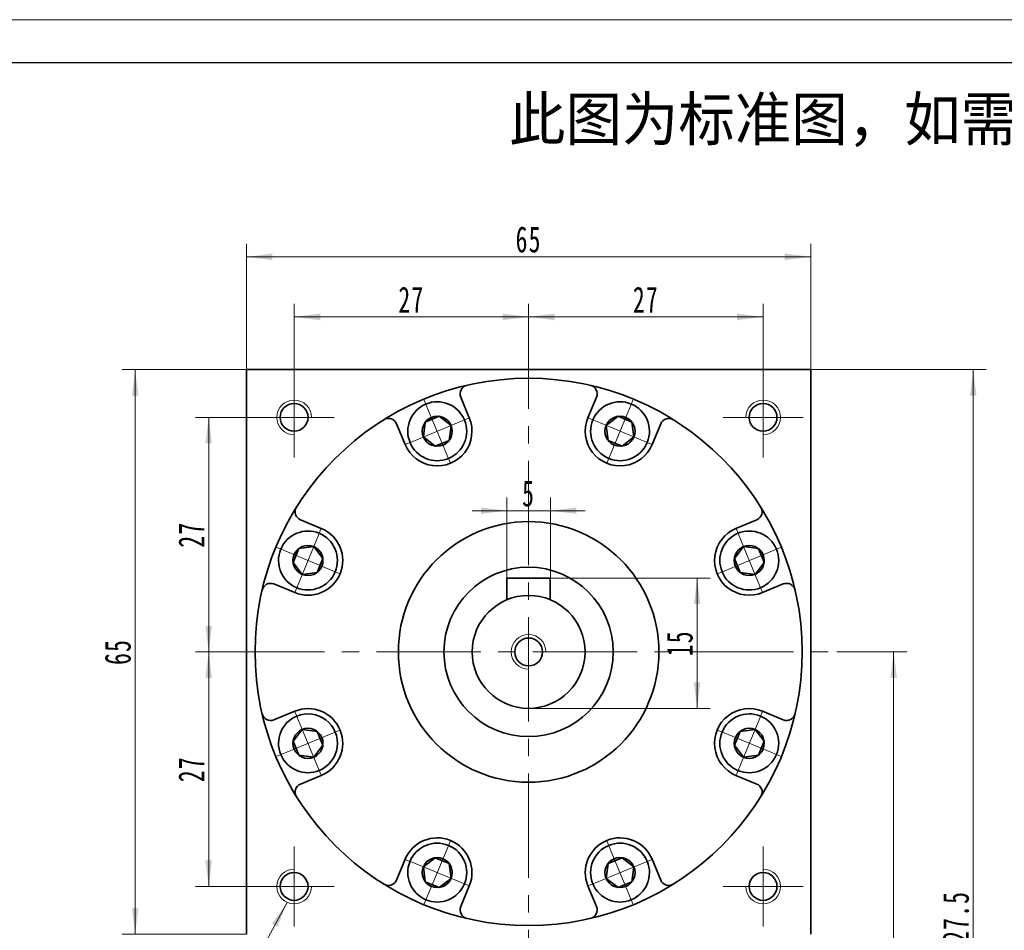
# Model space of a CAD drawing. Header units: millimetres. Extents: x 7 to 424, y 23 to 317.
# Tile 5 of 6: x 217 to 330, y 212 to 317. Entities that reach past the tile are written whole.
import ezdxf

# ---------------------------------------------------------------- set-up
doc = ezdxf.new("R2010")
doc.units = ezdxf.units.MM
doc.set_wipeout_variables(frame=1)
doc.linetypes.add('点画线', pattern=[18, 12, -2, 2, -2])
doc.layers.get('0').update_dxf_attribs({"lineweight": 35})
doc.layers.add('6文字层', color=3, linetype='Continuous')
for name, color, linetype, lineweight in [('中心线层', 1, '点画线', 18), ('图框_外框线', 7, 'Continuous', 18), ('尺寸线层', 3, 'Continuous', 18), ('粗实线层', 7, 'Continuous', 35)]:
    doc.layers.add(name, color=color, linetype=linetype, lineweight=lineweight)
doc.styles.add('标准', font='txt', dxfattribs={"width": 0.667})
doc.dimstyles.new('a4-1-1', dxfattribs={"dimtxt": 3, "dimasz": 3, "dimexe": 1.5, "dimexo": 0, "dimgap": 0.5, "dimtad": 1, "dimdec": 3, "dimdsep": 46, "dimtxsty": '标准', "dimblk": '_CAXARROW', "dimcen": 0, "dimdle": 4, "dimazin": 2, "dimtfac": 0.707107, "dimtdec": 3, "dimtix": 1, "dimtmove": 2, "dimatfit": 3, "dimfxl": 0, "dimfrac": 2, "dimtolj": 1, "dimtzin": 0, "dimarcsym": 0})

# ---------------------------------------------------------------- blocks, each defined once
blk = doc.blocks.new('*X27')
at = {"layer": '尺寸线层', "linetype": 'Continuous'}
for points in [[(248.36, 282.49), (251.36, 282.86), (251.36, 282.11)], [(275.36, 282.49), (272.36, 282.86), (272.36, 282.11)]]:
    blk.add_hatch(color=0, dxfattribs=at).paths.add_polyline_path(points, flags=0)
at = {"layer": '尺寸线层', "color": 0, "linetype": 'Continuous'}
for p, q in [((248.36, 275.52), (248.36, 283.99)), ((275.36, 279.19), (275.36, 283.99)), ((248.36, 282.49), (275.36, 282.49))]:
    blk.add_line(p, q, dxfattribs=at)
at = {"layer": '尺寸线层', "color": 0, "insert": (261.86, 284.47), "char_height": 3, "width": 6, "attachment_point": 5, "line_spacing_factor": 1.15057, "style": '标准'}
blk.add_mtext('\\T1.1;27', dxfattribs=at)
blk = doc.blocks.new('_CAXARROW')
blk.add_hatch(color=0).paths.add_polyline_path([(0, 0), (-1, 0.125), (-1, -0.125)], flags=0)
blk = doc.blocks.new('*X28')
at = {"layer": '尺寸线层', "linetype": 'Continuous'}
for points in [[(275.36, 282.49), (278.36, 282.86), (278.36, 282.11)], [(302.36, 282.49), (299.36, 282.86), (299.36, 282.11)]]:
    blk.add_hatch(color=0, dxfattribs=at).paths.add_polyline_path(points, flags=0)
at = {"layer": '尺寸线层', "color": 0, "linetype": 'Continuous'}
for p, q in [((275.36, 279.19), (275.36, 283.99)), ((302.36, 275.52), (302.36, 283.99)), ((275.36, 282.49), (302.36, 282.49))]:
    blk.add_line(p, q, dxfattribs=at)
at = {"layer": '尺寸线层', "color": 0, "insert": (288.86, 284.47), "char_height": 3, "width": 6, "attachment_point": 5, "line_spacing_factor": 1.15057, "style": '标准'}
blk.add_mtext('\\T1.1;27', dxfattribs=at)
blk = doc.blocks.new('*X29')
at = {"layer": '尺寸线层', "linetype": 'Continuous'}
for points in [[(238.52, 270.92), (238.89, 267.92), (238.14, 267.92)], [(238.52, 243.92), (238.89, 246.92), (238.14, 246.92)]]:
    blk.add_hatch(color=0, dxfattribs=at).paths.add_polyline_path(points, flags=0)
at = {"layer": '尺寸线层', "color": 0, "linetype": 'Continuous'}
for p, q in [((243.76, 270.92), (237.02, 270.92)), ((238.52, 270.92), (238.52, 243.92)), ((239.86, 243.92), (237.02, 243.92))]:
    blk.add_line(p, q, dxfattribs=at)
at = {"layer": '尺寸线层', "color": 0, "insert": (236.53, 257.42), "char_height": 3, "width": 6, "attachment_point": 5, "rotation": 90, "line_spacing_factor": 1.15057, "style": '标准'}
blk.add_mtext('\\T1.1;27', dxfattribs=at)
blk = doc.blocks.new('*X30')
at = {"layer": '尺寸线层', "linetype": 'Continuous'}
for points in [[(238.52, 243.92), (238.89, 240.92), (238.14, 240.92)], [(238.52, 216.92), (238.89, 219.92), (238.14, 219.92)]]:
    blk.add_hatch(color=0, dxfattribs=at).paths.add_polyline_path(points, flags=0)
at = {"layer": '尺寸线层', "color": 0, "linetype": 'Continuous'}
for p, q in [((239.86, 243.92), (237.02, 243.92)), ((238.52, 243.92), (238.52, 216.92)), ((243.76, 216.92), (237.02, 216.92))]:
    blk.add_line(p, q, dxfattribs=at)
at = {"layer": '尺寸线层', "color": 0, "insert": (236.53, 230.42), "char_height": 3, "width": 6, "attachment_point": 5, "rotation": 90, "line_spacing_factor": 1.15057, "style": '标准'}
blk.add_mtext('\\T1.1;27', dxfattribs=at)
blk = doc.blocks.new('*X31')
at = {"layer": '尺寸线层', "linetype": 'Continuous'}
for points in [[(230.05, 276.42), (229.68, 273.42), (230.43, 273.42)], [(230.05, 211.42), (229.68, 214.42), (230.43, 214.42)]]:
    blk.add_hatch(color=0, dxfattribs=at).paths.add_polyline_path(points, flags=0)
at = {"layer": '尺寸线层', "color": 0, "linetype": 'Continuous'}
for p, q in [((242.86, 276.42), (228.55, 276.42)), ((230.05, 211.42), (230.05, 276.42)), ((242.86, 211.42), (228.55, 211.42))]:
    blk.add_line(p, q, dxfattribs=at)
at = {"layer": '尺寸线层', "color": 0, "insert": (228.07, 243.92), "char_height": 3, "width": 6, "attachment_point": 5, "rotation": 90, "line_spacing_factor": 1.15057, "style": '标准'}
blk.add_mtext('\\T1.1;65', dxfattribs=at)
blk = doc.blocks.new('*X32')
at = {"layer": '尺寸线层', "linetype": 'Continuous'}
for points in [[(242.86, 289.4), (245.86, 289.78), (245.86, 289.03)], [(307.86, 289.4), (304.86, 289.78), (304.86, 289.03)]]:
    blk.add_hatch(color=0, dxfattribs=at).paths.add_polyline_path(points, flags=0)
at = {"layer": '尺寸线层', "color": 0, "linetype": 'Continuous'}
for p, q in [((242.86, 276.42), (242.86, 290.9)), ((307.86, 276.42), (307.86, 290.9)), ((242.86, 289.4), (307.86, 289.4))]:
    blk.add_line(p, q, dxfattribs=at)
at = {"layer": '尺寸线层', "color": 0, "insert": (275.36, 291.39), "char_height": 3, "width": 6, "attachment_point": 5, "line_spacing_factor": 1.15057, "style": '标准'}
blk.add_mtext('\\T1.1;65', dxfattribs=at)
blk = doc.blocks.new('*X33')
at = {"layer": '尺寸线层', "linetype": 'Continuous'}
for points in [[(317.39, 243.92), (317.77, 240.92), (317.02, 240.92)], [(317.39, 148.92), (317.77, 151.92), (317.02, 151.92)]]:
    blk.add_hatch(color=0, dxfattribs=at).paths.add_polyline_path(points, flags=0)
at = {"layer": '尺寸线层', "color": 0, "linetype": 'Continuous'}
for p, q in [((310.86, 243.92), (318.89, 243.92)), ((317.39, 243.92), (317.39, 148.92)), ((280.86, 148.92), (318.89, 148.92))]:
    blk.add_line(p, q, dxfattribs=at)
at = {"layer": '尺寸线层', "color": 0, "insert": (315.41, 196.42), "char_height": 3, "width": 6, "attachment_point": 5, "rotation": 90, "line_spacing_factor": 1.15057, "style": '标准'}
blk.add_mtext('\\T1.1;95', dxfattribs=at)
blk = doc.blocks.new('*X34')
at = {"layer": '尺寸线层', "linetype": 'Continuous'}
for points in [[(326.56, 276.42), (326.93, 273.42), (326.18, 273.42)], [(326.56, 148.92), (326.93, 151.92), (326.18, 151.92)]]:
    blk.add_hatch(color=0, dxfattribs=at).paths.add_polyline_path(points, flags=0)
at = {"layer": '尺寸线层', "color": 0, "linetype": 'Continuous'}
for p, q in [((307.86, 276.42), (328.06, 276.42)), ((326.56, 276.42), (326.56, 148.92)), ((280.86, 148.92), (328.06, 148.92))]:
    blk.add_line(p, q, dxfattribs=at)
at = {"layer": '尺寸线层', "color": 0, "insert": (324.57, 212.67), "char_height": 3, "width": 13.8707, "attachment_point": 5, "rotation": 90, "line_spacing_factor": 1.15057, "style": '标准'}
blk.add_mtext('\\T1.1;127.5', dxfattribs=at)
blk = doc.blocks.new('*X35')
at = {"layer": '尺寸线层', "linetype": 'Continuous'}
blk.add_hatch(color=0, dxfattribs=at).paths.add_polyline_path([(13.51, 19.45), (12.42, 16.63), (11.76, 16.99)], flags=0)
at = {"layer": '尺寸线层', "color": 0, "linetype": 'Continuous'}
blk.add_line((13.51, 19.45), (3, 0), dxfattribs=at)
at = {"layer": '尺寸线层', "color": 0}
for p, q in [((0, 6.73), (-10.53, 6.73)), ((0, 0), (0, 6.73)), ((0, 0), (-10.53, 0)), ((3, 0), (0, 0))]:
    blk.add_line(p, q, dxfattribs=at)
at = {"layer": '尺寸线层', "color": 0, "insert": (-1.5, 0.6), "char_height": 3, "width": 17.068, "attachment_point": 9, "line_spacing_factor": 1.15057, "style": '标准'}
blk.add_mtext('\\T1.1;4-M4x8\\P6个面', dxfattribs=at)
blk = doc.blocks.new('*X36')
at = {"layer": '尺寸线层', "linetype": 'Continuous'}
for points in [[(294.76, 252.42), (295.14, 249.42), (294.39, 249.42)], [(294.76, 237.42), (295.14, 240.42), (294.39, 240.42)]]:
    blk.add_hatch(color=0, dxfattribs=at).paths.add_polyline_path(points, flags=0)
at = {"layer": '尺寸线层', "color": 0, "linetype": 'Continuous'}
for p, q in [((277.86, 252.42), (296.26, 252.42)), ((294.76, 252.42), (294.76, 237.42)), ((275.36, 237.42), (296.26, 237.42))]:
    blk.add_line(p, q, dxfattribs=at)
at = {"layer": '尺寸线层', "color": 0, "insert": (292.77, 244.92), "char_height": 3, "width": 6, "attachment_point": 5, "rotation": 90, "line_spacing_factor": 1.15057, "style": '标准'}
blk.add_mtext('\\T1.1;15', dxfattribs=at)
blk = doc.blocks.new('*X37')
at = {"layer": '尺寸线层', "linetype": 'Continuous'}
for points in [[(272.86, 260.18), (269.86, 259.81), (269.86, 260.56)], [(277.86, 260.18), (280.86, 259.81), (280.86, 260.56)]]:
    blk.add_hatch(color=0, dxfattribs=at).paths.add_polyline_path(points, flags=0)
at = {"layer": '尺寸线层', "color": 0, "linetype": 'Continuous'}
for p, q in [((272.86, 252.42), (272.86, 261.68)), ((277.86, 252.42), (277.86, 261.68)), ((281.86, 260.18), (268.86, 260.18))]:
    blk.add_line(p, q, dxfattribs=at)
at = {"layer": '尺寸线层', "color": 0, "insert": (275.36, 262.15), "char_height": 3, "width": 6, "attachment_point": 5, "line_spacing_factor": 1.15057, "style": '标准'}
blk.add_mtext('\\T1.1;5', dxfattribs=at)
blk = doc.blocks.new('*X38')
at = {"layer": '中心线层', "linetype": '点画线', "lineweight": 18}
for p, q in [((0, -3.89), (0, 3.89)), ((-3.89, 0), (3.89, 0))]:
    blk.add_line(p, q, dxfattribs=at)
at = {"layer": '粗实线层'}
for p, q in [((-1.73, 0), (-0.87, 1.5)), ((-0.87, 1.5), (0.87, 1.5)), ((1.73, 0), (0.87, 1.5)), ((1.73, 0), (0.87, 1.5)), ((-1.73, 0), (-0.87, -1.5)), ((1.73, 0), (0.87, -1.5)), ((-0.87, -1.5), (0.87, -1.5))]:
    blk.add_line(p, q, dxfattribs=at)
blk.add_circle((0, 0), 1.73, dxfattribs=at)
for start, end in [(0, 180), (180, 360)]:
    blk.add_arc((0, 0), 3.39, start, end, dxfattribs=at)
blk = doc.blocks.new('提示字样')
at = {"layer": '6文字层', "insert": (1.21, 11.52), "char_height": 10, "width": 317.6795, "attachment_point": 1}
blk.add_mtext('{\\C1;此图为标准图，如需改动尺寸请联系销售经理。}', dxfattribs=at)

msp = doc.modelspace()

# ---------------------------------------------------------------- linework, layer by layer
at = {"layer": '中心线层'}
for p, q in [((275.359, 145.9217), (275.359, 279.194)), ((248.359, 266.3217), (248.359, 275.5217)), ((302.359, 275.5217), (302.359, 266.3217)), ((243.759, 270.9217), (252.959, 270.9217)), ((297.759, 270.9217), (306.959, 270.9217)), ((239.859, 243.9217), (310.859, 243.9217)), ((248.359, 212.3217), (248.359, 221.5217)), ((302.359, 221.5217), (302.359, 212.3217)), ((252.959, 216.9217), (243.759, 216.9217)), ((306.959, 216.9217), (297.759, 216.9217))]:
    msp.add_line(p, q, dxfattribs=at)
at = {"layer": '粗实线层'}
for p, q in [((242.859, 276.4217), (307.859, 276.4217)), ((242.859, 211.4217), (242.859, 276.4217)), ((307.859, 211.4217), (307.859, 276.4217)), ((268.5307, 270.8592), (267.5406, 273.2496)), ((282.1873, 270.8592), (283.1774, 273.2496)), ((261.1397, 267.7977), (260.1495, 270.1881)), ((289.5783, 267.7977), (290.5684, 270.1881)), ((251.483, 258.1411), (249.0926, 259.1312)), ((299.2349, 258.1411), (301.6254, 259.1312)), ((248.4216, 250.75), (246.0311, 251.7402)), ((277.859, 252.4217), (272.859, 252.4217)), ((272.859, 252.4217), (272.859, 249.9217)), ((277.859, 252.4217), (277.859, 249.9217)), ((302.2964, 250.75), (304.6868, 251.7402)), ((248.4216, 237.0935), (246.0311, 236.1033)), ((302.2964, 237.0935), (304.6868, 236.1033)), ((251.483, 229.7024), (249.0926, 228.7123)), ((299.2349, 229.7024), (301.6254, 228.7123)), ((261.1397, 220.0458), (260.1495, 217.6554)), ((289.5783, 220.0458), (290.5684, 217.6554)), ((268.5307, 216.9843), (267.5406, 214.5939)), ((282.1873, 216.9843), (283.1774, 214.5939))]:
    msp.add_line(p, q, dxfattribs=at)
for centre, radius in [((275.359, 243.9217), 31.5), ((248.359, 270.9217), 1.6), ((302.359, 270.9217), 1.6), ((275.359, 243.9217), 15), ((275.359, 243.9217), 9.75), ((275.359, 243.9217), 6.5), ((275.359, 243.9217), 1.6), ((248.359, 216.9217), 1.6), ((302.359, 216.9217), 1.6)]:
    msp.add_circle(centre, radius, dxfattribs=at)
for centre, radius, start, end in [((268.4644, 273.6323), 1, 103.064537, 202.500054), ((282.2535, 273.6323), 1, 337.499946, 76.935463), ((259.2257, 269.8054), 1, 22.499946, 121.935463), ((264.8352, 269.3284), 4, 202.5, 22.5), ((285.8828, 269.3284), 4, 157.5, 337.5), ((291.4923, 269.8054), 1, 58.064537, 157.500054), ((249.4753, 260.0551), 1, 148.064537, 247.500054), ((301.2427, 260.0551), 1, 292.499946, 31.935463), ((249.9523, 254.4455), 4, 247.5, 67.5), ((300.7657, 254.4455), 4, 112.5, 292.5), ((245.6485, 250.8163), 1, 67.499946, 166.935463), ((305.0695, 250.8163), 1, 13.064537, 112.500054), ((249.9523, 233.3979), 4, 292.5, 112.5), ((300.7657, 233.3979), 4, 67.5, 247.5), ((245.6485, 237.0272), 1, 193.064537, 292.500054), ((305.0695, 237.0272), 1, 247.499946, 346.935463), ((249.4753, 227.7884), 1, 112.499946, 211.935463), ((301.2427, 227.7884), 1, 328.064537, 67.500054), ((264.8352, 218.5151), 4, 337.5, 157.5), ((285.8828, 218.5151), 4, 22.5, 202.5), ((259.2257, 218.038), 1, 238.064537, 337.500054), ((291.4923, 218.038), 1, 202.499946, 301.935463), ((268.4644, 214.2112), 1, 157.499946, 256.935463), ((282.2535, 214.2112), 1, 283.064537, 22.500054)]:
    msp.add_arc(centre, radius, start, end, dxfattribs=at)
at = {"layer": '粗实线层', "lineweight": 18}
for centre, start, end in [((248.359, 270.9217), 0, 270), ((302.359, 270.9217), 270, 180), ((275.359, 243.9217), 0, 270), ((248.359, 216.9217), 90, 360), ((302.359, 216.9217), 180, 90)]:
    msp.add_arc(centre, 2, start, end, dxfattribs=at)

# ---------------------------------------------------------------- block references
at = {"layer": '尺寸线层'}
msp.add_blockref('*X35', (234.0367, 195.6404), dxfattribs=at)
at = {"layer": '粗实线层', "xscale": 0.5, "yscale": 0.5, "zscale": 0.5}
msp.add_blockref('提示字样', (272.4942, 302.01), dxfattribs=at)

# ---------------------------------------------------------------- dimensions: what is measured, and where the dimension line sits
at = {"layer": '尺寸线层'}
for base, p1, p2, picture, middle in [((307.859, 289.4038), (242.859, 276.4217), (307.859, 276.4217), '*X32', (275.359, 291.3871)), ((275.359, 282.486), (248.359, 275.5217), (275.359, 279.194), '*X27', (261.859, 284.4692)), ((302.359, 282.486), (275.359, 279.194), (302.359, 275.5217), '*X28', (288.859, 284.4692)), ((272.859, 260.1824), (277.859, 252.4217), (272.859, 252.4217), '*X37', (275.359, 262.1488))]:
    dim = msp.add_linear_dim(base=base, p1=p1, p2=p2, dimstyle='a4-1-1', override={"dimsah": 1, "dimtfill": 1, "dimtzin": 0}, dxfattribs=at)
    dim.commit()
    dim.dimension.update_dxf_attribs({"geometry": picture, "text_midpoint": middle})
for base, p1, p2, angle, picture, middle in [((230.0515, 276.4217), (242.859, 211.4217), (242.859, 276.4217), 90, '*X31', (228.0683, 243.9217)), ((326.5568, 148.9217), (307.859, 276.4217), (280.859, 148.9217), 270, '*X34', (324.5652, 212.6717)), ((238.5159, 243.9217), (243.759, 270.9217), (239.859, 243.9217), 270, '*X29', (236.5326, 257.4217)), ((294.7636, 237.4217), (277.859, 252.4217), (275.359, 237.4217), 270, '*X36', (292.772, 244.9217)), ((238.5159, 216.9217), (239.859, 243.9217), (243.759, 216.9217), 270, '*X30', (236.5326, 230.4217)), ((317.3919, 148.9217), (310.859, 243.9217), (280.859, 148.9217), 270, '*X33', (315.4086, 196.4217))]:
    dim = msp.add_linear_dim(base=base, p1=p1, p2=p2, angle=angle, dimstyle='a4-1-1', override={"dimsah": 1, "dimtfill": 1, "dimtzin": 0}, dxfattribs=at)
    dim.commit()
    dim.dimension.update_dxf_attribs({"geometry": picture, "text_midpoint": middle})

# ---------------------------------------------------------------- next in the draw order: wipeouts: each hides what was drawn before it
for points in [[(267.9671, 270.6257), (267.959, 270.6451), (267.9508, 270.6645), (267.9424, 270.6838), (267.934, 270.7031), (267.9254, 270.7223), (267.9166, 270.7415), (267.9078, 270.7606), (267.8989, 270.7796), (267.8898, 270.7986), (267.8806, 270.8176), (267.8713, 270.8365), (267.8619, 270.8553), (267.8523, 270.8741), (267.8427, 270.8928), (267.8329, 270.9114), (267.823, 270.93), (267.813, 270.9485), (267.8029, 270.967), (267.7927, 270.9854), (267.7823, 271.0037), (267.7719, 271.022), (267.7613, 271.0402), (267.7506, 271.0583), (267.7398, 271.0764), (267.7289, 271.0944), (267.7179, 271.1123), (267.7067, 271.1302), (267.6955, 271.148), (267.6841, 271.1657), (267.6727, 271.1834), (267.6727, 271.1834), (267.5841, 271.3123), (267.4896, 271.437), (267.3895, 271.5572), (267.284, 271.6727), (267.1732, 271.7832), (267.0575, 271.8884), (266.937, 271.9882), (266.8121, 272.0823), (266.6829, 272.1706), (266.5498, 272.2528), (266.4131, 272.3288), (266.273, 272.3984), (266.1298, 272.4615), (265.9839, 272.5179), (265.8356, 272.5675), (265.6851, 272.6102), (265.5328, 272.6459), (265.379, 272.6745), (265.224, 272.6961), (265.0682, 272.7104), (264.912, 272.7176), (264.7555, 272.7175), (264.5993, 272.7102), (264.4435, 272.6957), (264.2886, 272.6741), (264.1348, 272.6453), (263.9825, 272.6094), (263.8321, 272.5666), (263.6838, 272.5169), (263.5379, 272.4604), (263.5379, 272.4604), (263.3948, 272.3972), (263.2547, 272.3275), (263.1181, 272.2514), (262.9851, 272.169), (262.856, 272.0807), (262.7311, 271.9864), (262.6107, 271.8865), (262.4951, 271.7812), (262.3844, 271.6706), (262.279, 271.5551), (262.179, 271.4348), (262.0846, 271.31), (261.9961, 271.181), (261.9137, 271.048), (261.8375, 270.9114), (261.7676, 270.7714), (261.7043, 270.6284), (261.6477, 270.4826), (261.5979, 270.3343), (261.5549, 270.1839), (261.5189, 270.0316), (261.49, 269.8779), (261.4682, 269.723), (261.4536, 269.5672), (261.4462, 269.411), (261.446, 269.2545), (261.453, 269.0982), (261.4672, 268.9425), (261.4886, 268.7875), (261.5171, 268.6337), (261.5171, 268.6337), (261.5215, 268.6131), (261.526, 268.5925), (261.5307, 268.572), (261.5354, 268.5515), (261.5403, 268.531), (261.5453, 268.5106), (261.5505, 268.4901), (261.5557, 268.4698), (261.5611, 268.4494), (261.5667, 268.4291), (261.5723, 268.4088), (261.5781, 268.3886), (261.584, 268.3684), (261.59, 268.3482), (261.5962, 268.3281), (261.6024, 268.308), (261.6088, 268.2879), (261.6153, 268.2679), (261.622, 268.2479), (261.6288, 268.228), (261.6357, 268.2081), (261.6427, 268.1883), (261.6498, 268.1685), (261.6571, 268.1487), (261.6645, 268.129), (261.672, 268.1093), (261.6796, 268.0897), (261.6874, 268.0701), (261.6952, 268.0506), (261.7032, 268.0311), (261.7032, 268.0311), (261.7754, 267.869), (261.856, 267.7109), (261.9447, 267.5572), (262.0414, 267.4083), (262.1457, 267.2647), (262.2574, 267.1268), (262.3762, 266.9949), (262.5017, 266.8694), (262.6336, 266.7506), (262.7715, 266.639), (262.9151, 266.5346), (263.0639, 266.438), (263.2176, 266.3492), (263.3758, 266.2687), (263.5379, 266.1965), (263.7036, 266.1329), (263.8724, 266.078), (264.0438, 266.0321), (264.2174, 265.9952), (264.3927, 265.9674), (264.5692, 265.9489), (264.7465, 265.9396), (264.9239, 265.9396), (265.1012, 265.9489), (265.2777, 265.9674), (265.453, 265.9952), (265.6266, 266.0321), (265.798, 266.078), (265.9668, 266.1329), (266.1325, 266.1965), (266.1325, 266.1965), (266.2946, 266.2687), (266.4528, 266.3492), (266.6065, 266.438), (266.7553, 266.5346), (266.8989, 266.639), (267.0368, 266.7506), (267.1687, 266.8694), (267.2942, 266.9949), (267.413, 267.1268), (267.5247, 267.2647), (267.629, 267.4083), (267.7256, 267.5572), (267.8144, 267.7109), (267.895, 267.869), (267.9671, 268.0311), (268.0307, 268.1968), (268.0856, 268.3656), (268.1315, 268.537), (268.1684, 268.7106), (268.1962, 268.8859), (268.2147, 269.0624), (268.224, 269.2397), (268.224, 269.4172), (268.2147, 269.5944), (268.1962, 269.7709), (268.1684, 269.9462), (268.1315, 270.1198), (268.0856, 270.2912), (268.0307, 270.46)], [(289.0147, 268.0311), (289.0227, 268.0506), (289.0306, 268.0701), (289.0384, 268.0897), (289.046, 268.1093), (289.0535, 268.129), (289.0609, 268.1487), (289.0681, 268.1685), (289.0753, 268.1883), (289.0823, 268.2081), (289.0892, 268.228), (289.096, 268.2479), (289.1026, 268.2679), (289.1091, 268.2879), (289.1155, 268.308), (289.1218, 268.3281), (289.128, 268.3482), (289.134, 268.3684), (289.1399, 268.3886), (289.1457, 268.4088), (289.1513, 268.4291), (289.1568, 268.4494), (289.1622, 268.4698), (289.1675, 268.4901), (289.1726, 268.5106), (289.1777, 268.531), (289.1825, 268.5515), (289.1873, 268.572), (289.1919, 268.5925), (289.1964, 268.6131), (289.2008, 268.6337), (289.2008, 268.6337), (289.2293, 268.7875), (289.2507, 268.9425), (289.265, 269.0982), (289.272, 269.2545), (289.2718, 269.411), (289.2644, 269.5672), (289.2497, 269.723), (289.228, 269.8779), (289.199, 270.0316), (289.1631, 270.1839), (289.1201, 270.3343), (289.0703, 270.4826), (289.0136, 270.6284), (288.9503, 270.7714), (288.8805, 270.9114), (288.8043, 271.048), (288.7218, 271.181), (288.6333, 271.31), (288.539, 271.4348), (288.439, 271.5551), (288.3336, 271.6706), (288.2229, 271.7812), (288.1072, 271.8865), (287.9869, 271.9864), (287.862, 272.0807), (287.7329, 272.169), (287.5999, 272.2514), (287.4632, 272.3275), (287.3232, 272.3972), (287.1801, 272.4604), (287.1801, 272.4604), (287.0342, 272.5169), (286.8859, 272.5666), (286.7354, 272.6094), (286.5832, 272.6453), (286.4294, 272.6741), (286.2745, 272.6957), (286.1187, 272.7102), (285.9624, 272.7175), (285.806, 272.7176), (285.6497, 272.7104), (285.494, 272.6961), (285.339, 272.6745), (285.1852, 272.6459), (285.0329, 272.6102), (284.8824, 272.5675), (284.7341, 272.5179), (284.5881, 272.4615), (284.445, 272.3984), (284.3049, 272.3288), (284.1681, 272.2528), (284.0351, 272.1706), (283.9059, 272.0823), (283.781, 271.9882), (283.6605, 271.8884), (283.5448, 271.7832), (283.434, 271.6727), (283.3285, 271.5572), (283.2284, 271.437), (283.1339, 271.3123), (283.0453, 271.1834), (283.0453, 271.1834), (283.0338, 271.1657), (283.0225, 271.148), (283.0112, 271.1302), (283.0001, 271.1123), (282.9891, 271.0944), (282.9782, 271.0764), (282.9674, 271.0583), (282.9567, 271.0402), (282.9461, 271.022), (282.9357, 271.0037), (282.9253, 270.9854), (282.9151, 270.967), (282.905, 270.9485), (282.895, 270.93), (282.8851, 270.9114), (282.8753, 270.8928), (282.8656, 270.8741), (282.8561, 270.8553), (282.8467, 270.8365), (282.8374, 270.8176), (282.8282, 270.7986), (282.8191, 270.7796), (282.8102, 270.7606), (282.8013, 270.7415), (282.7926, 270.7223), (282.784, 270.7031), (282.7755, 270.6838), (282.7672, 270.6645), (282.7589, 270.6451), (282.7508, 270.6257), (282.7508, 270.6257), (282.6872, 270.46), (282.6324, 270.2912), (282.5864, 270.1198), (282.5495, 269.9462), (282.5218, 269.7709), (282.5032, 269.5944), (282.4939, 269.4172), (282.4939, 269.2397), (282.5032, 269.0624), (282.5218, 268.8859), (282.5495, 268.7106), (282.5864, 268.537), (282.6324, 268.3656), (282.6872, 268.1968), (282.7508, 268.0311), (282.823, 267.869), (282.9036, 267.7109), (282.9923, 267.5572), (283.089, 267.4083), (283.1933, 267.2647), (283.305, 267.1268), (283.4238, 266.9949), (283.5493, 266.8694), (283.6812, 266.7506), (283.8191, 266.639), (283.9627, 266.5346), (284.1115, 266.438), (284.2652, 266.3492), (284.4233, 266.2687), (284.5855, 266.1965), (284.5855, 266.1965), (284.7512, 266.1329), (284.92, 266.078), (285.0914, 266.0321), (285.265, 265.9952), (285.4403, 265.9674), (285.6168, 265.9489), (285.794, 265.9396), (285.9715, 265.9396), (286.1488, 265.9489), (286.3253, 265.9674), (286.5006, 265.9952), (286.6742, 266.0321), (286.8456, 266.078), (287.0144, 266.1329), (287.1801, 266.1965), (287.3422, 266.2687), (287.5004, 266.3492), (287.6541, 266.438), (287.8029, 266.5346), (287.9465, 266.639), (288.0844, 266.7506), (288.2163, 266.8694), (288.3418, 266.9949), (288.4606, 267.1268), (288.5722, 267.2647), (288.6766, 267.4083), (288.7732, 267.5572), (288.862, 267.7109), (288.9425, 267.869)], [(251.2496, 257.5775), (251.2301, 257.5855), (251.2106, 257.5934), (251.191, 257.6011), (251.1714, 257.6087), (251.1517, 257.6162), (251.132, 257.6236), (251.1123, 257.6309), (251.0925, 257.638), (251.0726, 257.6451), (251.0527, 257.652), (251.0328, 257.6587), (251.0128, 257.6654), (250.9928, 257.6719), (250.9728, 257.6783), (250.9527, 257.6846), (250.9325, 257.6907), (250.9124, 257.6967), (250.8921, 257.7026), (250.8719, 257.7084), (250.8516, 257.7141), (250.8313, 257.7196), (250.811, 257.725), (250.7906, 257.7303), (250.7702, 257.7354), (250.7497, 257.7404), (250.7292, 257.7453), (250.7087, 257.7501), (250.6882, 257.7547), (250.6676, 257.7592), (250.647, 257.7636), (250.647, 257.7636), (250.4932, 257.7921), (250.3383, 257.8135), (250.1825, 257.8277), (250.0262, 257.8347), (249.8698, 257.8345), (249.7135, 257.8271), (249.5578, 257.8125), (249.4029, 257.7907), (249.2491, 257.7618), (249.0969, 257.7258), (248.9464, 257.6829), (248.7982, 257.633), (248.6523, 257.5764), (248.5093, 257.5131), (248.3693, 257.4432), (248.2327, 257.367), (248.0998, 257.2846), (247.9708, 257.1961), (247.846, 257.1017), (247.7257, 257.0017), (247.6101, 256.8963), (247.4995, 256.7856), (247.3942, 256.67), (247.2943, 256.5496), (247.2001, 256.4247), (247.1117, 256.2957), (247.0294, 256.1626), (246.9533, 256.026), (246.8835, 255.8859), (246.8203, 255.7428), (246.8203, 255.7428), (246.7638, 255.597), (246.7141, 255.4486), (246.6713, 255.2982), (246.6354, 255.1459), (246.6067, 254.9921), (246.585, 254.8372), (246.5705, 254.6815), (246.5632, 254.5252), (246.5632, 254.3688), (246.5703, 254.2125), (246.5847, 254.0567), (246.6062, 253.9018), (246.6348, 253.748), (246.6706, 253.5957), (246.7133, 253.4452), (246.7629, 253.2968), (246.8192, 253.1509), (246.8823, 253.0077), (246.9519, 252.8676), (247.0279, 252.7309), (247.1101, 252.5978), (247.1984, 252.4687), (247.2925, 252.3437), (247.3923, 252.2232), (247.4976, 252.1075), (247.608, 251.9968), (247.7235, 251.8912), (247.8437, 251.7911), (247.9684, 251.6967), (248.0973, 251.6081), (248.0973, 251.6081), (248.115, 251.5966), (248.1327, 251.5852), (248.1505, 251.574), (248.1684, 251.5629), (248.1863, 251.5518), (248.2043, 251.5409), (248.2224, 251.5301), (248.2405, 251.5194), (248.2587, 251.5089), (248.277, 251.4984), (248.2953, 251.4881), (248.3137, 251.4778), (248.3322, 251.4677), (248.3507, 251.4577), (248.3693, 251.4478), (248.388, 251.4381), (248.4067, 251.4284), (248.4254, 251.4189), (248.4443, 251.4094), (248.4631, 251.4001), (248.4821, 251.3909), (248.5011, 251.3819), (248.5201, 251.3729), (248.5392, 251.3641), (248.5584, 251.3554), (248.5776, 251.3468), (248.5969, 251.3383), (248.6162, 251.3299), (248.6356, 251.3217), (248.655, 251.3136), (248.655, 251.3136), (248.8207, 251.25), (248.9895, 251.1951), (249.1609, 251.1492), (249.3345, 251.1123), (249.5098, 251.0845), (249.6863, 251.066), (249.8636, 251.0567), (250.041, 251.0567), (250.2183, 251.066), (250.3948, 251.0845), (250.5701, 251.1123), (250.7437, 251.1492), (250.9151, 251.1951), (251.0839, 251.25), (251.2496, 251.3136), (251.4117, 251.3858), (251.5699, 251.4663), (251.7236, 251.5551), (251.8724, 251.6517), (252.016, 251.7561), (252.1539, 251.8678), (252.2858, 251.9865), (252.4113, 252.112), (252.5301, 252.2439), (252.6418, 252.3818), (252.7461, 252.5254), (252.8428, 252.6743), (252.9315, 252.828), (253.0121, 252.9861), (253.0843, 253.1482), (253.0843, 253.1482), (253.1479, 253.3139), (253.2027, 253.4827), (253.2486, 253.6542), (253.2855, 253.8278), (253.3133, 254.003), (253.3319, 254.1796), (253.3411, 254.3568), (253.3411, 254.5343), (253.3319, 254.7115), (253.3133, 254.888), (253.2855, 255.0633), (253.2486, 255.2369), (253.2027, 255.4083), (253.1479, 255.5771), (253.0843, 255.7428), (253.0121, 255.905), (252.9315, 256.0631), (252.8428, 256.2168), (252.7461, 256.3656), (252.6418, 256.5092), (252.5301, 256.6472), (252.4113, 256.7791), (252.2858, 256.9046), (252.1539, 257.0233), (252.016, 257.135), (251.8724, 257.2393), (251.7236, 257.336), (251.5699, 257.4247), (251.4117, 257.5053)], [(302.063, 251.3136), (302.0824, 251.3217), (302.1018, 251.3299), (302.1211, 251.3383), (302.1404, 251.3468), (302.1596, 251.3554), (302.1787, 251.3641), (302.1978, 251.3729), (302.2169, 251.3819), (302.2359, 251.3909), (302.2548, 251.4001), (302.2737, 251.4094), (302.2925, 251.4189), (302.3113, 251.4284), (302.33, 251.4381), (302.3487, 251.4478), (302.3672, 251.4577), (302.3858, 251.4677), (302.4042, 251.4778), (302.4226, 251.4881), (302.441, 251.4984), (302.4592, 251.5089), (302.4774, 251.5194), (302.4956, 251.5301), (302.5136, 251.5409), (302.5316, 251.5518), (302.5496, 251.5629), (302.5674, 251.574), (302.5852, 251.5852), (302.603, 251.5966), (302.6206, 251.6081), (302.6206, 251.6081), (302.7496, 251.6967), (302.8743, 251.7911), (302.9945, 251.8912), (303.1099, 251.9968), (303.2204, 252.1075), (303.3257, 252.2232), (303.4255, 252.3437), (303.5196, 252.4687), (303.6079, 252.5978), (303.6901, 252.7309), (303.7661, 252.8676), (303.8357, 253.0077), (303.8987, 253.1509), (303.9551, 253.2968), (304.0047, 253.4452), (304.0474, 253.5957), (304.0831, 253.748), (304.1118, 253.9018), (304.1333, 254.0567), (304.1477, 254.2125), (304.1548, 254.3688), (304.1547, 254.5252), (304.1475, 254.6815), (304.133, 254.8372), (304.1113, 254.9921), (304.0825, 255.1459), (304.0467, 255.2982), (304.0039, 255.4486), (303.9541, 255.597), (303.8976, 255.7428), (303.8976, 255.7428), (303.8344, 255.8859), (303.7647, 256.026), (303.6886, 256.1626), (303.6063, 256.2957), (303.5179, 256.4247), (303.4237, 256.5496), (303.3238, 256.67), (303.2184, 256.7856), (303.1079, 256.8963), (302.9923, 257.0017), (302.872, 257.1017), (302.7472, 257.1961), (302.6182, 257.2846), (302.4853, 257.367), (302.3487, 257.4432), (302.2087, 257.5131), (302.0656, 257.5764), (301.9198, 257.633), (301.7715, 257.6829), (301.6211, 257.7258), (301.4689, 257.7618), (301.3151, 257.7907), (301.1602, 257.8125), (301.0045, 257.8271), (300.8482, 257.8345), (300.6918, 257.8347), (300.5355, 257.8277), (300.3797, 257.8135), (300.2247, 257.7921), (300.0709, 257.7636), (300.0709, 257.7636), (300.0503, 257.7592), (300.0298, 257.7547), (300.0092, 257.7501), (299.9887, 257.7453), (299.9683, 257.7404), (299.9478, 257.7354), (299.9274, 257.7303), (299.907, 257.725), (299.8867, 257.7196), (299.8664, 257.7141), (299.8461, 257.7084), (299.8258, 257.7026), (299.8056, 257.6967), (299.7855, 257.6907), (299.7653, 257.6846), (299.7452, 257.6783), (299.7252, 257.6719), (299.7052, 257.6654), (299.6852, 257.6587), (299.6652, 257.652), (299.6454, 257.6451), (299.6255, 257.638), (299.6057, 257.6309), (299.5859, 257.6236), (299.5662, 257.6162), (299.5466, 257.6087), (299.5269, 257.6011), (299.5074, 257.5934), (299.4879, 257.5855), (299.4684, 257.5775), (299.4684, 257.5775), (299.3062, 257.5053), (299.1481, 257.4247), (298.9944, 257.336), (298.8456, 257.2393), (298.702, 257.135), (298.564, 257.0233), (298.4322, 256.9046), (298.3067, 256.7791), (298.1879, 256.6472), (298.0762, 256.5092), (297.9719, 256.3656), (297.8752, 256.2168), (297.7865, 256.0631), (297.7059, 255.905), (297.6337, 255.7428), (297.5701, 255.5771), (297.5153, 255.4083), (297.4693, 255.2369), (297.4324, 255.0633), (297.4047, 254.888), (297.3861, 254.7115), (297.3768, 254.5343), (297.3768, 254.3568), (297.3861, 254.1796), (297.4047, 254.003), (297.4324, 253.8278), (297.4693, 253.6542), (297.5153, 253.4827), (297.5701, 253.3139), (297.6337, 253.1482), (297.6337, 253.1482), (297.7059, 252.9861), (297.7865, 252.828), (297.8752, 252.6743), (297.9719, 252.5254), (298.0762, 252.3818), (298.1879, 252.2439), (298.3067, 252.112), (298.4322, 251.9865), (298.564, 251.8678), (298.702, 251.7561), (298.8456, 251.6517), (298.9944, 251.5551), (299.1481, 251.4663), (299.3062, 251.3858), (299.4684, 251.3136), (299.6341, 251.25), (299.8029, 251.1951), (299.9743, 251.1492), (300.1479, 251.1123), (300.3232, 251.0845), (300.4997, 251.066), (300.6769, 251.0567), (300.8544, 251.0567), (301.0317, 251.066), (301.2082, 251.0845), (301.3835, 251.1123), (301.5571, 251.1492), (301.7285, 251.1951), (301.8973, 251.25)], [(248.655, 236.5299), (248.6356, 236.5218), (248.6162, 236.5135), (248.5969, 236.5052), (248.5776, 236.4967), (248.5584, 236.4881), (248.5392, 236.4794), (248.5201, 236.4706), (248.5011, 236.4616), (248.4821, 236.4525), (248.4631, 236.4433), (248.4443, 236.434), (248.4254, 236.4246), (248.4067, 236.4151), (248.388, 236.4054), (248.3693, 236.3957), (248.3507, 236.3858), (248.3322, 236.3758), (248.3137, 236.3656), (248.2953, 236.3554), (248.277, 236.3451), (248.2587, 236.3346), (248.2405, 236.324), (248.2224, 236.3133), (248.2043, 236.3025), (248.1863, 236.2916), (248.1684, 236.2806), (248.1505, 236.2695), (248.1327, 236.2582), (248.115, 236.2469), (248.0973, 236.2354), (248.0973, 236.2354), (247.9684, 236.1468), (247.8437, 236.0524), (247.7235, 235.9523), (247.608, 235.8467), (247.4976, 235.736), (247.3923, 235.6202), (247.2925, 235.4998), (247.1984, 235.3748), (247.1101, 235.2457), (247.0279, 235.1126), (246.9519, 234.9758), (246.8823, 234.8357), (246.8192, 234.6926), (246.7629, 234.5467), (246.7133, 234.3983), (246.6706, 234.2478), (246.6348, 234.0955), (246.6062, 233.9417), (246.5847, 233.7868), (246.5703, 233.631), (246.5632, 233.4747), (246.5632, 233.3183), (246.5705, 233.162), (246.585, 233.0063), (246.6067, 232.8513), (246.6354, 232.6976), (246.6713, 232.5453), (246.7141, 232.3948), (246.7638, 232.2465), (246.8203, 232.1006), (246.8203, 232.1006), (246.8835, 231.9575), (246.9533, 231.8175), (247.0294, 231.6808), (247.1117, 231.5478), (247.2001, 231.4187), (247.2943, 231.2939), (247.3942, 231.1735), (247.4995, 231.0578), (247.6101, 230.9472), (247.7257, 230.8417), (247.846, 230.7417), (247.9708, 230.6474), (248.0998, 230.5589), (248.2327, 230.4765), (248.3693, 230.4002), (248.5093, 230.3304), (248.6523, 230.2671), (248.7982, 230.2105), (248.9464, 230.1606), (249.0969, 230.1176), (249.2491, 230.0817), (249.4029, 230.0528), (249.5578, 230.031), (249.7135, 230.0164), (249.8698, 230.0089), (250.0262, 230.0087), (250.1825, 230.0158), (250.3383, 230.03), (250.4932, 230.0514), (250.647, 230.0799), (250.647, 230.0799), (250.6676, 230.0843), (250.6882, 230.0888), (250.7087, 230.0934), (250.7292, 230.0982), (250.7497, 230.1031), (250.7702, 230.1081), (250.7906, 230.1132), (250.811, 230.1185), (250.8313, 230.1239), (250.8516, 230.1294), (250.8719, 230.1351), (250.8921, 230.1408), (250.9124, 230.1467), (250.9325, 230.1528), (250.9527, 230.1589), (250.9728, 230.1652), (250.9928, 230.1716), (251.0128, 230.1781), (251.0328, 230.1847), (251.0527, 230.1915), (251.0726, 230.1984), (251.0925, 230.2054), (251.1123, 230.2126), (251.132, 230.2198), (251.1517, 230.2272), (251.1714, 230.2347), (251.191, 230.2424), (251.2106, 230.2501), (251.2301, 230.258), (251.2496, 230.266), (251.2496, 230.266), (251.4117, 230.3382), (251.5699, 230.4188), (251.7236, 230.5075), (251.8724, 230.6042), (252.016, 230.7085), (252.1539, 230.8202), (252.2858, 230.9389), (252.4113, 231.0644), (252.5301, 231.1963), (252.6418, 231.3342), (252.7461, 231.4778), (252.8428, 231.6267), (252.9315, 231.7804), (253.0121, 231.9385), (253.0843, 232.1006), (253.1479, 232.2663), (253.2027, 232.4351), (253.2486, 232.6066), (253.2855, 232.7802), (253.3133, 232.9555), (253.3319, 233.132), (253.3411, 233.3092), (253.3411, 233.4867), (253.3319, 233.6639), (253.3133, 233.8404), (253.2855, 234.0157), (253.2486, 234.1893), (253.2027, 234.3608), (253.1479, 234.5295), (253.0843, 234.6952), (253.0843, 234.6952), (253.0121, 234.8574), (252.9315, 235.0155), (252.8428, 235.1692), (252.7461, 235.3181), (252.6418, 235.4616), (252.5301, 235.5996), (252.4113, 235.7315), (252.2858, 235.857), (252.1539, 235.9757), (252.016, 236.0874), (251.8724, 236.1917), (251.7236, 236.2884), (251.5699, 236.3771), (251.4117, 236.4577), (251.2496, 236.5299), (251.0839, 236.5935), (250.9151, 236.6483), (250.7437, 236.6943), (250.5701, 236.7312), (250.3948, 236.7589), (250.2183, 236.7775), (250.041, 236.7868), (249.8636, 236.7868), (249.6863, 236.7775), (249.5098, 236.7589), (249.3345, 236.7312), (249.1609, 236.6943), (248.9895, 236.6483), (248.8207, 236.5935)], [(299.4684, 230.266), (299.4879, 230.258), (299.5074, 230.2501), (299.5269, 230.2424), (299.5466, 230.2347), (299.5662, 230.2272), (299.5859, 230.2198), (299.6057, 230.2126), (299.6255, 230.2054), (299.6454, 230.1984), (299.6652, 230.1915), (299.6852, 230.1847), (299.7052, 230.1781), (299.7252, 230.1716), (299.7452, 230.1652), (299.7653, 230.1589), (299.7855, 230.1528), (299.8056, 230.1467), (299.8258, 230.1408), (299.8461, 230.1351), (299.8664, 230.1294), (299.8867, 230.1239), (299.907, 230.1185), (299.9274, 230.1132), (299.9478, 230.1081), (299.9683, 230.1031), (299.9887, 230.0982), (300.0092, 230.0934), (300.0298, 230.0888), (300.0503, 230.0843), (300.0709, 230.0799), (300.0709, 230.0799), (300.2247, 230.0514), (300.3797, 230.03), (300.5355, 230.0158), (300.6918, 230.0087), (300.8482, 230.0089), (301.0045, 230.0164), (301.1602, 230.031), (301.3151, 230.0528), (301.4689, 230.0817), (301.6211, 230.1176), (301.7715, 230.1606), (301.9198, 230.2105), (302.0656, 230.2671), (302.2087, 230.3304), (302.3487, 230.4002), (302.4853, 230.4765), (302.6182, 230.5589), (302.7472, 230.6474), (302.872, 230.7417), (302.9923, 230.8417), (303.1079, 230.9472), (303.2184, 231.0578), (303.3238, 231.1735), (303.4237, 231.2939), (303.5179, 231.4187), (303.6063, 231.5478), (303.6886, 231.6808), (303.7647, 231.8175), (303.8344, 231.9575), (303.8976, 232.1006), (303.8976, 232.1006), (303.9541, 232.2465), (304.0039, 232.3948), (304.0467, 232.5453), (304.0825, 232.6976), (304.1113, 232.8513), (304.133, 233.0063), (304.1475, 233.162), (304.1547, 233.3183), (304.1548, 233.4747), (304.1477, 233.631), (304.1333, 233.7868), (304.1118, 233.9417), (304.0831, 234.0955), (304.0474, 234.2478), (304.0047, 234.3983), (303.9551, 234.5467), (303.8987, 234.6926), (303.8357, 234.8357), (303.7661, 234.9758), (303.6901, 235.1126), (303.6079, 235.2457), (303.5196, 235.3748), (303.4255, 235.4998), (303.3257, 235.6202), (303.2204, 235.736), (303.1099, 235.8467), (302.9945, 235.9523), (302.8743, 236.0524), (302.7496, 236.1468), (302.6206, 236.2354), (302.6206, 236.2354), (302.603, 236.2469), (302.5852, 236.2582), (302.5674, 236.2695), (302.5496, 236.2806), (302.5316, 236.2916), (302.5136, 236.3025), (302.4956, 236.3133), (302.4774, 236.324), (302.4592, 236.3346), (302.441, 236.3451), (302.4226, 236.3554), (302.4042, 236.3656), (302.3858, 236.3758), (302.3672, 236.3858), (302.3487, 236.3957), (302.33, 236.4054), (302.3113, 236.4151), (302.2925, 236.4246), (302.2737, 236.434), (302.2548, 236.4433), (302.2359, 236.4525), (302.2169, 236.4616), (302.1978, 236.4706), (302.1787, 236.4794), (302.1596, 236.4881), (302.1404, 236.4967), (302.1211, 236.5052), (302.1018, 236.5135), (302.0824, 236.5218), (302.063, 236.5299), (302.063, 236.5299), (301.8973, 236.5935), (301.7285, 236.6483), (301.5571, 236.6943), (301.3835, 236.7312), (301.2082, 236.7589), (301.0317, 236.7775), (300.8544, 236.7868), (300.6769, 236.7868), (300.4997, 236.7775), (300.3232, 236.7589), (300.1479, 236.7312), (299.9743, 236.6943), (299.8029, 236.6483), (299.6341, 236.5935), (299.4684, 236.5299), (299.3062, 236.4577), (299.1481, 236.3771), (298.9944, 236.2884), (298.8456, 236.1917), (298.702, 236.0874), (298.564, 235.9757), (298.4322, 235.857), (298.3067, 235.7315), (298.1879, 235.5996), (298.0762, 235.4616), (297.9719, 235.3181), (297.8752, 235.1692), (297.7865, 235.0155), (297.7059, 234.8574), (297.6337, 234.6952), (297.6337, 234.6952), (297.5701, 234.5295), (297.5153, 234.3608), (297.4693, 234.1893), (297.4324, 234.0157), (297.4047, 233.8404), (297.3861, 233.6639), (297.3768, 233.4867), (297.3768, 233.3092), (297.3861, 233.132), (297.4047, 232.9555), (297.4324, 232.7802), (297.4693, 232.6066), (297.5153, 232.4351), (297.5701, 232.2663), (297.6337, 232.1006), (297.7059, 231.9385), (297.7865, 231.7804), (297.8752, 231.6267), (297.9719, 231.4778), (298.0762, 231.3342), (298.1879, 231.1963), (298.3067, 231.0644), (298.4322, 230.9389), (298.564, 230.8202), (298.702, 230.7085), (298.8456, 230.6042), (298.9944, 230.5075), (299.1481, 230.4188), (299.3062, 230.3382)], [(261.7032, 219.8123), (261.6952, 219.7929), (261.6874, 219.7734), (261.6796, 219.7538), (261.672, 219.7342), (261.6645, 219.7145), (261.6571, 219.6948), (261.6498, 219.675), (261.6427, 219.6552), (261.6357, 219.6354), (261.6288, 219.6155), (261.622, 219.5955), (261.6153, 219.5756), (261.6088, 219.5556), (261.6024, 219.5355), (261.5962, 219.5154), (261.59, 219.4953), (261.584, 219.4751), (261.5781, 219.4549), (261.5723, 219.4347), (261.5667, 219.4144), (261.5611, 219.3941), (261.5557, 219.3737), (261.5505, 219.3533), (261.5453, 219.3329), (261.5403, 219.3125), (261.5354, 219.292), (261.5307, 219.2715), (261.526, 219.251), (261.5215, 219.2304), (261.5171, 219.2098), (261.5171, 219.2098), (261.4886, 219.056), (261.4672, 218.901), (261.453, 218.7452), (261.446, 218.589), (261.4462, 218.4325), (261.4536, 218.2763), (261.4682, 218.1205), (261.49, 217.9656), (261.5189, 217.8119), (261.5549, 217.6596), (261.5979, 217.5092), (261.6477, 217.3609), (261.7043, 217.2151), (261.7676, 217.072), (261.8375, 216.9321), (261.9137, 216.7955), (261.9961, 216.6625), (262.0846, 216.5335), (262.179, 216.4087), (262.279, 216.2884), (262.3844, 216.1729), (262.4951, 216.0623), (262.6107, 215.9569), (262.7311, 215.8571), (262.856, 215.7628), (262.9851, 215.6744), (263.1181, 215.5921), (263.2547, 215.516), (263.3948, 215.4463), (263.5379, 215.3831), (263.5379, 215.3831), (263.6838, 215.3266), (263.8321, 215.2769), (263.9825, 215.234), (264.1348, 215.1982), (264.2886, 215.1694), (264.4435, 215.1478), (264.5993, 215.1333), (264.7555, 215.126), (264.912, 215.1259), (265.0682, 215.1331), (265.224, 215.1474), (265.379, 215.1689), (265.5328, 215.1976), (265.6851, 215.2333), (265.8356, 215.276), (265.9839, 215.3256), (266.1298, 215.382), (266.273, 215.4451), (266.4131, 215.5147), (266.5498, 215.5906), (266.6829, 215.6729), (266.8121, 215.7611), (266.937, 215.8553), (267.0575, 215.9551), (267.1732, 216.0603), (267.284, 216.1708), (267.3895, 216.2863), (267.4896, 216.4065), (267.5841, 216.5312), (267.6727, 216.6601), (267.6727, 216.6601), (267.6841, 216.6778), (267.6955, 216.6955), (267.7067, 216.7133), (267.7179, 216.7311), (267.7289, 216.7491), (267.7398, 216.7671), (267.7506, 216.7852), (267.7613, 216.8033), (267.7719, 216.8215), (267.7823, 216.8398), (267.7927, 216.8581), (267.8029, 216.8765), (267.813, 216.895), (267.823, 216.9135), (267.8329, 216.9321), (267.8427, 216.9507), (267.8523, 216.9694), (267.8619, 216.9882), (267.8713, 217.007), (267.8806, 217.0259), (267.8898, 217.0448), (267.8989, 217.0638), (267.9078, 217.0829), (267.9166, 217.102), (267.9254, 217.1211), (267.934, 217.1404), (267.9424, 217.1596), (267.9508, 217.179), (267.959, 217.1983), (267.9671, 217.2178), (267.9671, 217.2178), (268.0307, 217.3834), (268.0856, 217.5522), (268.1315, 217.7237), (268.1684, 217.8973), (268.1962, 218.0726), (268.2147, 218.2491), (268.224, 218.4263), (268.224, 218.6038), (268.2147, 218.781), (268.1962, 218.9575), (268.1684, 219.1328), (268.1315, 219.3064), (268.0856, 219.4779), (268.0307, 219.6467), (267.9671, 219.8123), (267.895, 219.9745), (267.8144, 220.1326), (267.7256, 220.2863), (267.629, 220.4352), (267.5247, 220.5788), (267.413, 220.7167), (267.2942, 220.8486), (267.1687, 220.9741), (267.0368, 221.0928), (266.8989, 221.2045), (266.7553, 221.3088), (266.6065, 221.4055), (266.4528, 221.4942), (266.2946, 221.5748), (266.1325, 221.647), (266.1325, 221.647), (265.9668, 221.7106), (265.798, 221.7654), (265.6266, 221.8114), (265.453, 221.8483), (265.2777, 221.876), (265.1012, 221.8946), (264.9239, 221.9039), (264.7465, 221.9039), (264.5692, 221.8946), (264.3927, 221.876), (264.2174, 221.8483), (264.0438, 221.8114), (263.8724, 221.7654), (263.7036, 221.7106), (263.5379, 221.647), (263.3758, 221.5748), (263.2176, 221.4942), (263.0639, 221.4055), (262.9151, 221.3088), (262.7715, 221.2045), (262.6336, 221.0928), (262.5017, 220.9741), (262.3762, 220.8486), (262.2574, 220.7167), (262.1457, 220.5788), (262.0414, 220.4352), (261.9447, 220.2863), (261.856, 220.1326), (261.7754, 219.9745)], [(282.7508, 217.2178), (282.7589, 217.1983), (282.7672, 217.179), (282.7755, 217.1596), (282.784, 217.1404), (282.7926, 217.1211), (282.8013, 217.102), (282.8102, 217.0829), (282.8191, 217.0638), (282.8282, 217.0448), (282.8374, 217.0259), (282.8467, 217.007), (282.8561, 216.9882), (282.8656, 216.9694), (282.8753, 216.9507), (282.8851, 216.9321), (282.895, 216.9135), (282.905, 216.895), (282.9151, 216.8765), (282.9253, 216.8581), (282.9357, 216.8398), (282.9461, 216.8215), (282.9567, 216.8033), (282.9674, 216.7852), (282.9782, 216.7671), (282.9891, 216.7491), (283.0001, 216.7311), (283.0112, 216.7133), (283.0225, 216.6955), (283.0338, 216.6778), (283.0453, 216.6601), (283.0453, 216.6601), (283.1339, 216.5312), (283.2284, 216.4065), (283.3285, 216.2863), (283.434, 216.1708), (283.5448, 216.0603), (283.6605, 215.9551), (283.781, 215.8553), (283.9059, 215.7611), (284.0351, 215.6729), (284.1681, 215.5906), (284.3049, 215.5147), (284.445, 215.4451), (284.5881, 215.382), (284.7341, 215.3256), (284.8824, 215.276), (285.0329, 215.2333), (285.1852, 215.1976), (285.339, 215.1689), (285.494, 215.1474), (285.6497, 215.1331), (285.806, 215.1259), (285.9624, 215.126), (286.1187, 215.1333), (286.2745, 215.1478), (286.4294, 215.1694), (286.5832, 215.1982), (286.7354, 215.234), (286.8859, 215.2769), (287.0342, 215.3266), (287.1801, 215.3831), (287.1801, 215.3831), (287.3232, 215.4463), (287.4632, 215.516), (287.5999, 215.5921), (287.7329, 215.6744), (287.862, 215.7628), (287.9869, 215.8571), (288.1072, 215.9569), (288.2229, 216.0623), (288.3336, 216.1729), (288.439, 216.2884), (288.539, 216.4087), (288.6333, 216.5335), (288.7218, 216.6625), (288.8043, 216.7955), (288.8805, 216.9321), (288.9503, 217.072), (289.0136, 217.2151), (289.0703, 217.3609), (289.1201, 217.5092), (289.1631, 217.6596), (289.199, 217.8119), (289.228, 217.9656), (289.2497, 218.1205), (289.2644, 218.2763), (289.2718, 218.4325), (289.272, 218.589), (289.265, 218.7452), (289.2507, 218.901), (289.2293, 219.056), (289.2008, 219.2098), (289.2008, 219.2098), (289.1964, 219.2304), (289.1919, 219.251), (289.1873, 219.2715), (289.1825, 219.292), (289.1777, 219.3125), (289.1726, 219.3329), (289.1675, 219.3533), (289.1622, 219.3737), (289.1568, 219.3941), (289.1513, 219.4144), (289.1457, 219.4347), (289.1399, 219.4549), (289.134, 219.4751), (289.128, 219.4953), (289.1218, 219.5154), (289.1155, 219.5355), (289.1091, 219.5556), (289.1026, 219.5756), (289.096, 219.5955), (289.0892, 219.6155), (289.0823, 219.6354), (289.0753, 219.6552), (289.0681, 219.675), (289.0609, 219.6948), (289.0535, 219.7145), (289.046, 219.7342), (289.0384, 219.7538), (289.0306, 219.7734), (289.0227, 219.7929), (289.0147, 219.8123), (289.0147, 219.8123), (288.9425, 219.9745), (288.862, 220.1326), (288.7732, 220.2863), (288.6766, 220.4352), (288.5722, 220.5788), (288.4606, 220.7167), (288.3418, 220.8486), (288.2163, 220.9741), (288.0844, 221.0928), (287.9465, 221.2045), (287.8029, 221.3088), (287.6541, 221.4055), (287.5004, 221.4942), (287.3422, 221.5748), (287.1801, 221.647), (287.0144, 221.7106), (286.8456, 221.7654), (286.6742, 221.8114), (286.5006, 221.8483), (286.3253, 221.876), (286.1488, 221.8946), (285.9715, 221.9039), (285.794, 221.9039), (285.6168, 221.8946), (285.4403, 221.876), (285.265, 221.8483), (285.0914, 221.8114), (284.92, 221.7654), (284.7512, 221.7106), (284.5855, 221.647), (284.5855, 221.647), (284.4233, 221.5748), (284.2652, 221.4942), (284.1115, 221.4055), (283.9627, 221.3088), (283.8191, 221.2045), (283.6812, 221.0928), (283.5493, 220.9741), (283.4238, 220.8486), (283.305, 220.7167), (283.1933, 220.5788), (283.089, 220.4352), (282.9923, 220.2863), (282.9036, 220.1326), (282.823, 219.9745), (282.7508, 219.8123), (282.6872, 219.6467), (282.6324, 219.4779), (282.5864, 219.3064), (282.5495, 219.1328), (282.5218, 218.9575), (282.5032, 218.781), (282.4939, 218.6038), (282.4939, 218.4263), (282.5032, 218.2491), (282.5218, 218.0726), (282.5495, 217.8973), (282.5864, 217.7237), (282.6324, 217.5522), (282.6872, 217.3834)]]:
    msp.add_wipeout(points).dxf.layer = '粗实线层'

# ---------------------------------------------------------------- next in the draw order: linework, layer by layer
at = {"layer": '图框_外框线', "color": 3}
msp.add_lwpolyline([(8.6413, 22.7503), (424.3341, 22.7503), (424.3341, 316.7045), (8.6413, 316.7045)], close=True, dxfattribs=at)
at = {"layer": '图框_外框线', "color": 3, "lineweight": 25}
msp.add_lwpolyline([(33.385, 27.699), (419.3854, 27.699), (419.3854, 311.7558), (33.385, 311.7558)], close=True, dxfattribs=at)

# ---------------------------------------------------------------- next in the draw order: block references
at = {"layer": '粗实线层'}
for p, rotation in [((264.8352, 269.3284), 22.5), ((285.8828, 269.3284), 337.5000000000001), ((249.9523, 254.4455), 67.50000000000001), ((300.7657, 254.4455), 292.5000000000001), ((249.9523, 233.3979), 112.5), ((300.7657, 233.3979), 247.5000000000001), ((264.8352, 218.5151), 157.5000000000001), ((285.8828, 218.5151), 202.5)]:
    msp.add_blockref('*X38', p, dxfattribs=dict(at, rotation=rotation))

doc.saveas('drawing.dxf')
